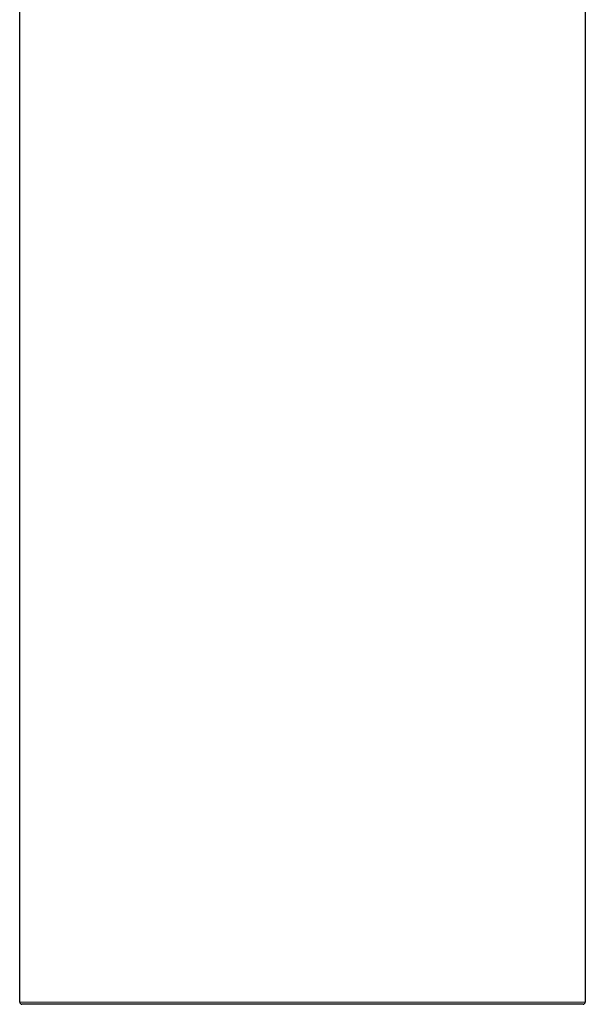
# Model space of a CAD drawing. Header units: millimetres. Extents: x 8 to 674, y 12 to 492.
# Tile 2 of 24: x 189 to 239, y 318 to 405. Entities that reach past the tile are written whole.
import ezdxf

# ---------------------------------------------------------------- set-up
doc = ezdxf.new("R2010")
doc.units = ezdxf.units.MM

msp = doc.modelspace()

# ---------------------------------------------------------------- linework, layer by layer
at = {"color": 7, "linetype": 'Continuous', "lineweight": 30}
for p, q in [((238.743, 449.918), (238.743, 318.068)), ((188.743, 318.068), (188.743, 413.579)), ((238.543, 317.868), (188.943, 317.868))]:
    msp.add_line(p, q, dxfattribs=at)
at = {"color": 252, "linetype": 'Continuous', "lineweight": 0}
msp.add_line((188.743, 318.068), (238.743, 318.068), dxfattribs=at)
at = {"color": 7, "linetype": 'Continuous', "lineweight": 30}
for centre, start, end in [((188.943, 318.068), 180, 270), ((238.543, 318.068), 270, 0)]:
    msp.add_arc(centre, 0.2, start, end, dxfattribs=at)

doc.saveas('drawing.dxf')
